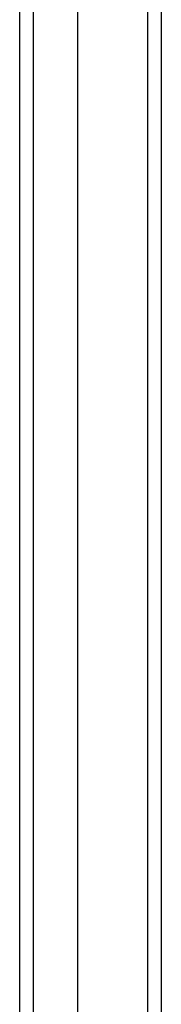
# Model space of a CAD drawing. Header units: inches. Extents: x 10.4 to 91.7, y 6.5 to 62.3.
# Tile 27 of 54: x 58.246 to 59.112, y 35.133 to 41.133. Entities that reach past the tile are written whole.
import ezdxf

# ---------------------------------------------------------------- set-up
doc = ezdxf.new("R2010")
doc.units = ezdxf.units.IN
doc.header["$MEASUREMENT"] = 0
doc.layers.add('Visible Edges(ANSI)', color=7, linetype='Continuous', lineweight=25)
doc.layers.add('Visible Tangent Edges(ANSI)', color=7, linetype='Continuous', lineweight=25)

msp = doc.modelspace()

# ---------------------------------------------------------------- linework, layer by layer
at = {"layer": 'Visible Edges(ANSI)'}
for p, q in [((59.1122, 23.2172), (59.1122, 47.0492)), ((58.6004, 46.4245), (58.6004, 23.8418)), ((58.246, 46.236), (58.246, 24.0303))]:
    msp.add_line(p, q, dxfattribs=at)
at = {"layer": 'Visible Tangent Edges(ANSI)'}
for p, q in [((59.0282, 47.0492), (59.0282, 23.2172)), ((58.33, 23.9153), (58.33, 46.351))]:
    msp.add_line(p, q, dxfattribs=at)

doc.saveas('drawing.dxf')
